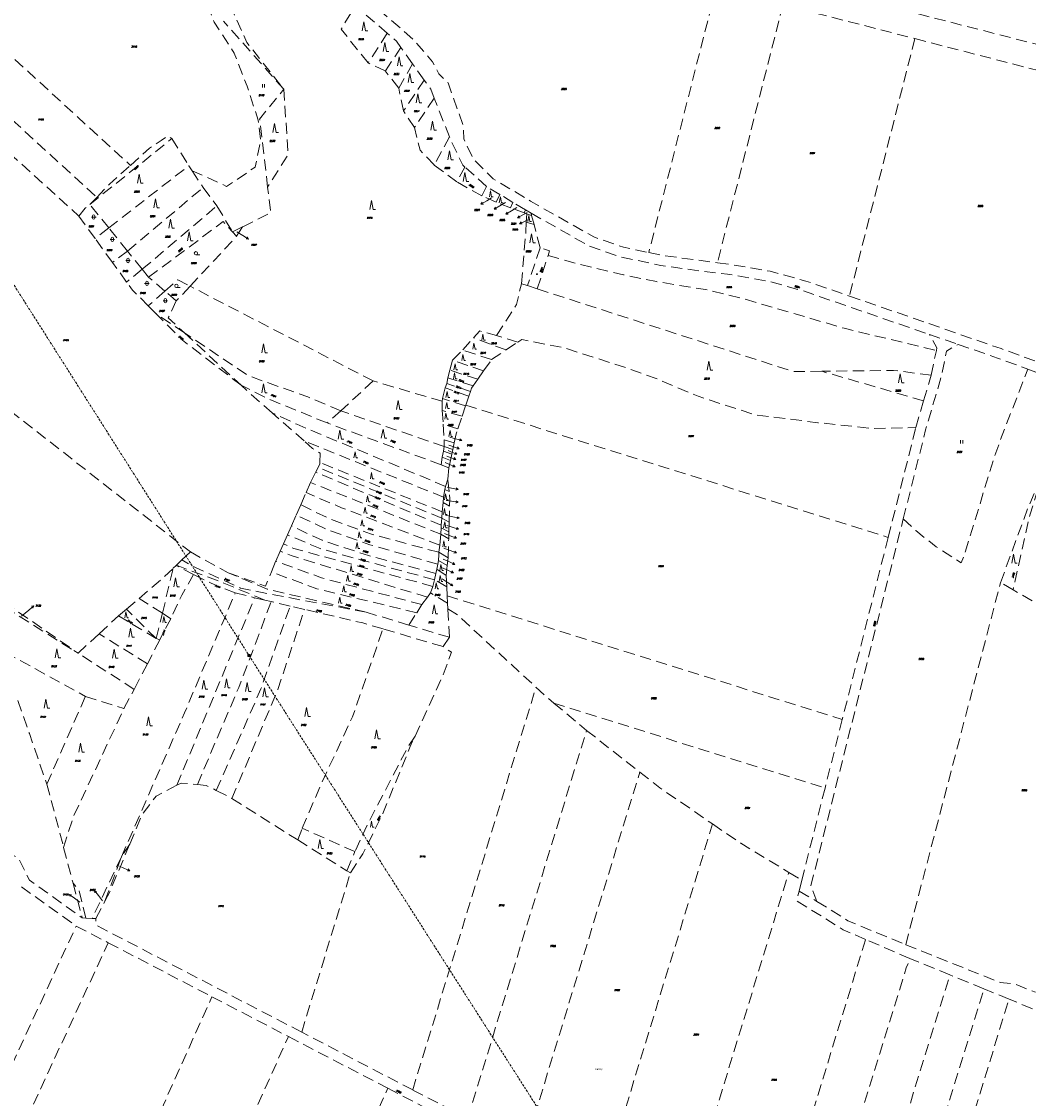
# Model space of a CAD drawing. Header units: metres. Extents: x -626722 to -621116, y -1178216 to -1174550.
# Tile 22 of 86: x -625271 to -624822, y -1176021 to -1175541. Entities that reach past the tile are written whole.
import ezdxf
from ezdxf.enums import TextEntityAlignment as Align

# ---------------------------------------------------------------- set-up
doc = ezdxf.new("R2010")
doc.units = ezdxf.units.M
doc.header["$MEASUREMENT"] = 0
doc.linetypes.add('DASHEDX2', pattern=[1.5, 1, -0.5])
doc.layers.add('8_kat_KN_Elektřina', color=172, linetype='DASHEDX2')
doc.layers.add('8_kat_KN_Pomístní_názvy', color=210, linetype='Continuous')
for name, color, linetype, lineweight in [('8_kat_KN_Hranice parcel', 200, 'DASHEDX2', 25), ('8_kat_KN_PČ popisy', 210, 'Continuous', 0), ('8_kat_KN_Značky budov', 7, 'Continuous', 0), ('8_kat_KN_Značky kultur', 7, 'Continuous', 0), ('8_kat_KN_Čísla parcel', 200, 'Continuous', 25)]:
    doc.layers.add(name, color=color, linetype=linetype, lineweight=lineweight)
doc.styles.add('Style-cs_Working', font='cs_Working.shx')
doc.styles.add('Style-ITALICS', font='ITALICS.shx')

# ---------------------------------------------------------------- blocks, each defined once
blk = doc.blocks.new('4.02')
at = {"layer": '8_kat_KN_Značky budov', "color": 7, "linetype": 'Continuous', "lineweight": 13}
blk.add_circle((-0.01, 0), 0.175, dxfattribs=at)
blk = doc.blocks.new('1029_106')
at = {"layer": '8_kat_KN_PČ popisy', "color": 6, "linetype": 'Continuous', "lineweight": 0}
for p, q in [((0, 0), (2.8, -1.07)), ((2.8, -1.07), (1.69, -1.18)), ((2.8, -1.07), (2.05, -0.25))]:
    blk.add_line(p, q, dxfattribs=at)
blk = doc.blocks.new('1029_18')
at = {"layer": '8_kat_KN_PČ popisy', "color": 6, "linetype": 'Continuous', "lineweight": 0}
for p, q in [((0, 0), (2.78, -1.12)), ((2.78, -1.12), (1.67, -1.21)), ((2.78, -1.12), (2.04, -0.29))]:
    blk.add_line(p, q, dxfattribs=at)
blk = doc.blocks.new('1029_19')
at = {"layer": '8_kat_KN_PČ popisy', "color": 6, "linetype": 'Continuous', "lineweight": 0}
for p, q in [((0, 0), (2.87, -0.88)), ((2.87, -0.88), (1.77, -1.06)), ((2.87, -0.88), (2.06, -0.11))]:
    blk.add_line(p, q, dxfattribs=at)
blk = doc.blocks.new('1029_123')
at = {"layer": '8_kat_KN_PČ popisy', "color": 6, "linetype": 'Continuous', "lineweight": 0}
for p, q in [((0, 0), (-2.7, -1.32)), ((-2.7, -1.32), (-2.02, -0.43)), ((-2.7, -1.32), (-1.58, -1.33))]:
    blk.add_line(p, q, dxfattribs=at)
blk = doc.blocks.new('1029_124')
at = {"layer": '8_kat_KN_PČ popisy', "color": 6, "linetype": 'Continuous', "lineweight": 0}
for p, q in [((0, 0), (-2.62, -1.46)), ((-2.62, -1.46), (-1.99, -0.53)), ((-2.62, -1.46), (-1.51, -1.41))]:
    blk.add_line(p, q, dxfattribs=at)
blk = doc.blocks.new('1029_125')
at = {"layer": '8_kat_KN_PČ popisy', "color": 6, "linetype": 'Continuous', "lineweight": 0}
for p, q in [((0, 0), (-2.57, -1.55)), ((-2.57, -1.55), (-1.97, -0.6)), ((-2.57, -1.55), (-1.46, -1.46))]:
    blk.add_line(p, q, dxfattribs=at)
blk = doc.blocks.new('1029_126')
at = {"layer": '8_kat_KN_PČ popisy', "color": 6, "linetype": 'Continuous', "lineweight": 0}
for p, q in [((0, 0), (-2.6, -1.5)), ((-2.6, -1.5), (-1.98, -0.57)), ((-2.6, -1.5), (-1.48, -1.43))]:
    blk.add_line(p, q, dxfattribs=at)
blk = doc.blocks.new('1029_131')
at = {"layer": '8_kat_KN_PČ popisy', "color": 6, "linetype": 'Continuous', "lineweight": 0}
for p, q in [((0, 0), (2.57, -1.55)), ((2.57, -1.55), (1.46, -1.46)), ((2.57, -1.55), (1.97, -0.6))]:
    blk.add_line(p, q, dxfattribs=at)
blk = doc.blocks.new('1029_32')
at = {"layer": '8_kat_KN_PČ popisy', "color": 6, "linetype": 'Continuous', "lineweight": 0}
for p, q in [((0, 0), (2.27, 1.97)), ((2.27, 1.97), (1.18, 1.69)), ((2.27, 1.97), (1.84, 0.93))]:
    blk.add_line(p, q, dxfattribs=at)
blk = doc.blocks.new('1029_120')
at = {"layer": '8_kat_KN_PČ popisy', "color": 6, "linetype": 'Continuous', "lineweight": 0}
for p, q in [((0, 0), (-2.43, 1.76)), ((-2.43, 1.76), (-1.32, 1.58)), ((-2.43, 1.76), (-1.91, 0.77))]:
    blk.add_line(p, q, dxfattribs=at)
blk = doc.blocks.new('1029_132')
at = {"layer": '8_kat_KN_PČ popisy', "color": 6, "linetype": 'Continuous', "lineweight": 0}
for p, q in [((0, 0), (-1.85, 2.36)), ((-1.85, 2.36), (-0.84, 1.88)), ((-1.85, 2.36), (-1.63, 1.27))]:
    blk.add_line(p, q, dxfattribs=at)
blk = doc.blocks.new('1029_133')
at = {"layer": '8_kat_KN_PČ popisy', "color": 6, "linetype": 'Continuous', "lineweight": 0}
for p, q in [((0, 0), (2.76, -1.17)), ((2.76, -1.17), (1.65, -1.24)), ((2.76, -1.17), (2.04, -0.32))]:
    blk.add_line(p, q, dxfattribs=at)
blk = doc.blocks.new('1029_121')
at = {"layer": '8_kat_KN_PČ popisy', "color": 6, "linetype": 'Continuous', "lineweight": 0}
for p, q in [((0, 0), (2.52, -1.63)), ((2.52, -1.63), (1.4, -1.51)), ((2.52, -1.63), (1.95, -0.67))]:
    blk.add_line(p, q, dxfattribs=at)
blk = doc.blocks.new('1029_60')
at = {"layer": '8_kat_KN_PČ popisy', "color": 6, "linetype": 'Continuous', "lineweight": 0}
for p, q in [((0, 0), (2.72, -1.27)), ((2.72, -1.27), (1.6, -1.3)), ((2.72, -1.27), (2.02, -0.39))]:
    blk.add_line(p, q, dxfattribs=at)
blk = doc.blocks.new('1029_160')
at = {"layer": '8_kat_KN_PČ popisy', "color": 6, "linetype": 'Continuous', "lineweight": 0}
for p, q in [((0, 0), (2.82, -1.03)), ((2.82, -1.03), (1.71, -1.15)), ((2.82, -1.03), (2.05, -0.21))]:
    blk.add_line(p, q, dxfattribs=at)
blk = doc.blocks.new('1029_161')
at = {"layer": '8_kat_KN_PČ popisy', "color": 6, "linetype": 'Continuous', "lineweight": 0}
for p, q in [((0, 0), (2.9, -0.78)), ((2.9, -0.78), (1.8, -1)), ((2.9, -0.78), (2.06, -0.03))]:
    blk.add_line(p, q, dxfattribs=at)
blk = doc.blocks.new('1029_181')
at = {"layer": '8_kat_KN_PČ popisy', "color": 6, "linetype": 'Continuous', "lineweight": 0}
for p, q in [((0, 0), (2.94, -0.62)), ((2.94, -0.62), (2.06, 0.07)), ((2.94, -0.62), (1.85, -0.91))]:
    blk.add_line(p, q, dxfattribs=at)
blk = doc.blocks.new('1029_182')
at = {"layer": '8_kat_KN_PČ popisy', "color": 6, "linetype": 'Continuous', "lineweight": 0}
for p, q in [((0, 0), (2.97, -0.42)), ((2.97, -0.42), (2.05, 0.22)), ((2.97, -0.42), (1.91, -0.77))]:
    blk.add_line(p, q, dxfattribs=at)
blk = doc.blocks.new('1029_183')
at = {"layer": '8_kat_KN_PČ popisy', "color": 6, "linetype": 'Continuous', "lineweight": 0}
for p, q in [((0, 0), (2.92, -0.68)), ((2.92, -0.68), (2.06, 0.04)), ((2.92, -0.68), (1.84, -0.94))]:
    blk.add_line(p, q, dxfattribs=at)
blk = doc.blocks.new('1029_59')
at = {"layer": '8_kat_KN_PČ popisy', "color": 6, "linetype": 'Continuous', "lineweight": 0}
for p, q in [((0, 0), (2.74, -1.22)), ((2.74, -1.22), (1.62, -1.27)), ((2.74, -1.22), (2.03, -0.36))]:
    blk.add_line(p, q, dxfattribs=at)
blk = doc.blocks.new('3.08_1')
at = {"layer": '8_kat_KN_Značky kultur', "color": 7, "linetype": 'Continuous', "lineweight": 13}
for p, q in [((0, 2.68), (-0.5, 0)), ((0.5, 0), (0, 2.68)), ((0.5, 0), (1.17, 0))]:
    blk.add_line(p, q, dxfattribs=at)
blk = doc.blocks.new('3.06')
at = {"layer": '8_kat_KN_Značky kultur', "color": 7, "linetype": 'Continuous', "lineweight": 13}
for p, q in [((-0.51, 0), (-0.51, 1.5)), ((0.49, 0), (0.49, 1.5))]:
    blk.add_line(p, q, dxfattribs=at)
blk = doc.blocks.new('3.08')
at = {"layer": '8_kat_KN_Značky kultur', "color": 7, "linetype": 'Continuous', "lineweight": 13}
for p, q in [((0, 4), (-0.75, 0)), ((0.75, 0), (0, 4)), ((0.75, 0), (1.75, 0))]:
    blk.add_line(p, q, dxfattribs=at)
blk = doc.blocks.new('3.04')
at = {"layer": '8_kat_KN_Značky kultur', "color": 7, "linetype": 'Continuous', "lineweight": 13}
blk.add_line((0.01, 0), (1.76, 0), dxfattribs=at)
blk.add_circle((0.01, 0.75), 0.75, dxfattribs=at)
blk = doc.blocks.new('3.16')
at = {"layer": '8_kat_KN_Značky kultur', "color": 7, "linetype": 'Continuous', "lineweight": 13}
for p, q in [((-1, 1), (1, 1)), ((-0.5, 1.5), (-0.5, 0.5)), ((0.5, 0.5), (0.5, 1.5))]:
    blk.add_line(p, q, dxfattribs=at)
for centre, start, end in [((0, 1.5), 0, 180), ((0, 0.5), 180, 359.9879)]:
    blk.add_arc(centre, 0.5, start, end, dxfattribs=at)
blk = doc.blocks.new('6.02')
at = {"layer": '8_kat_KN_Elektřina', "color": 7, "linetype": 'Continuous', "lineweight": 13}
for p, q in [((-0.5, 0.5), (0.5, 0.5)), ((-0.5, -0.5), (-0.5, 0.5)), ((-0.5, 0.3), (0.5, 0.3)), ((-0.5, 0.1), (0.5, 0.1)), ((-0.3, -0.5), (-0.3, 0.5)), ((-0.1, -0.5), (-0.1, 0.5)), ((0.1, -0.5), (0.1, 0.5)), ((0.3, -0.5), (0.3, 0.5)), ((0.5, -0.5), (0.5, 0.5)), ((-0.5, -0.1), (0.5, -0.1)), ((-0.5, -0.3), (0.5, -0.3)), ((-0.5, -0.5), (0.5, -0.5))]:
    blk.add_line(p, q, dxfattribs=at)

msp = doc.modelspace()

# ---------------------------------------------------------------- linework, layer by layer
at = {"layer": '8_kat_KN_Elektřina', "lineweight": 13}
for p, q in [((-625399.29, -1175460.84), (-625169.26, -1175823.32)), ((-625169.26, -1175823.32), (-624979.21, -1176121.11))]:
    msp.add_line(p, q, dxfattribs=at)
at = {"layer": '8_kat_KN_Hranice parcel', "lineweight": 13, "ltscale": 5}
for p, q in [((-624961.26, -1175526.1), (-624991.19, -1175643.85)), ((-624931.42, -1175533.41), (-624960.64, -1175648.38)), ((-624931.42, -1175533.41), (-624872.67, -1175548.59)), ((-625153.84, -1175571.08), (-625180.6, -1175540.84)), ((-625284.62, -1175547.78), (-625222.1, -1175605.02)), ((-625107.67, -1175546.19), (-625116.26, -1175559.43)), ((-624872.67, -1175548.59), (-624901.82, -1175663.25)), ((-624872.67, -1175548.59), (-624785.35, -1175571.16)), ((-625101.61, -1175552.51), (-625108.59, -1175562.98)), ((-625096.41, -1175559.8), (-625101.61, -1175552.51)), ((-625108.59, -1175562.98), (-625116.26, -1175559.43)), ((-625102.61, -1175570.64), (-625108.59, -1175562.98)), ((-625096.41, -1175559.8), (-625102.61, -1175570.64)), ((-625091.26, -1175567.04), (-625096.41, -1175559.8)), ((-625296.79, -1175564.59), (-625237.09, -1175619.26)), ((-625091.26, -1175567.04), (-625100.47, -1175580.72)), ((-625100.47, -1175580.72), (-625102.61, -1175570.64)), ((-625303.82, -1175574.31), (-625245.04, -1175627.66)), ((-625086.79, -1175575.07), (-625095.56, -1175588.1)), ((-625079.99, -1175592.31), (-625086.79, -1175575.07)), ((-625095.56, -1175588.1), (-625100.47, -1175580.72)), ((-625079.99, -1175592.31), (-625086.82, -1175604.84)), ((-625240.18, -1175622.47), (-625203.62, -1175593.07)), ((-625231.77, -1175632.87), (-625196.12, -1175605.2)), ((-625196.12, -1175605.2), (-625194.66, -1175607.38)), ((-625076.7, -1175612.36), (-625086.82, -1175604.84)), ((-625073.09, -1175605.8), (-625076.7, -1175612.36)), ((-625063.43, -1175614.4), (-625073.09, -1175605.8)), ((-625194.66, -1175607.38), (-625189.68, -1175614.85)), ((-625223.43, -1175643.19), (-625189.68, -1175614.85)), ((-625189.68, -1175614.85), (-625183.55, -1175623.08)), ((-625065.51, -1175618.61), (-625076.7, -1175612.36)), ((-625063.43, -1175614.4), (-625065.51, -1175618.61)), ((-625240.18, -1175622.47), (-625237.09, -1175619.26)), ((-625059.23, -1175621.44), (-625065.51, -1175618.61)), ((-625057.56, -1175617.98), (-625059.23, -1175621.44)), ((-625052.79, -1175623.86), (-625059.23, -1175621.44)), ((-625051.7, -1175621.49), (-625057.56, -1175617.98)), ((-625231.77, -1175632.87), (-625240.18, -1175622.47)), ((-625216.87, -1175651.3), (-625183.55, -1175623.08)), ((-625183.55, -1175623.08), (-625176.66, -1175634.59)), ((-625051.7, -1175621.49), (-625052.79, -1175623.86)), ((-625046.76, -1175626.2), (-625052.79, -1175623.86)), ((-625046.14, -1175624.82), (-625051.7, -1175621.49)), ((-625046.14, -1175624.82), (-625046.76, -1175626.2)), ((-625045.58, -1175626.64), (-625046.76, -1175626.2)), ((-625043.66, -1175626.31), (-625046.14, -1175624.82)), ((-625045.89, -1175630.33), (-625045.58, -1175626.64)), ((-625042.32, -1175631.41), (-625045.89, -1175630.33)), ((-625043.41, -1175627.28), (-625045.58, -1175626.64)), ((-625043.41, -1175627.28), (-625043.66, -1175626.31)), ((-625042.32, -1175631.41), (-625043.41, -1175627.28)), ((-625231.77, -1175632.87), (-625237.85, -1175637.58)), ((-625223.43, -1175643.19), (-625231.77, -1175632.87)), ((-625176.66, -1175634.59), (-625172.11, -1175632.35)), ((-625176.66, -1175634.59), (-625174.81, -1175636.62)), ((-625174.81, -1175636.62), (-625172.11, -1175632.35)), ((-625230.09, -1175648.27), (-625237.85, -1175637.58)), ((-625195.57, -1175658.82), (-625174.81, -1175636.62)), ((-625223.43, -1175643.19), (-625230.09, -1175648.27)), ((-625216.87, -1175651.3), (-625223.43, -1175643.19)), ((-625039.62, -1175641.69), (-625045.23, -1175658.59)), ((-625040.92, -1175660.01), (-625036.03, -1175645.19)), ((-625216.87, -1175651.3), (-625223.79, -1175656.97)), ((-625213.99, -1175654.87), (-625216.87, -1175651.3)), ((-625206.76, -1175661.07), (-625213.99, -1175654.87)), ((-625195.57, -1175658.82), (-625201.71, -1175665.39)), ((-625113.99, -1175701.02), (-625195.57, -1175658.82)), ((-625045.23, -1175658.59), (-625047.96, -1175657.73)), ((-625040.92, -1175660.01), (-625045.23, -1175658.59)), ((-625206.76, -1175661.07), (-625214.16, -1175667.62)), ((-625201.71, -1175665.39), (-625206.76, -1175661.07)), ((-625210.9, -1175670.88), (-625214.16, -1175667.62)), ((-625198.05, -1175679.61), (-625210.9, -1175670.88)), ((-625198.05, -1175679.61), (-625172.82, -1175702.94)), ((-625074.02, -1175687.24), (-625069.27, -1175681.85)), ((-625054.73, -1175687.19), (-625069.27, -1175681.85)), ((-625049.54, -1175683.74), (-625058.99, -1175680.72)), ((-625054.73, -1175687.19), (-625049.54, -1175683.74)), ((-624866.2, -1175680.34), (-624853.37, -1175684.77)), ((-625078.62, -1175691.78), (-625074.02, -1175687.24)), ((-625061.22, -1175691.5), (-625074.02, -1175687.24)), ((-625061.22, -1175691.5), (-625054.73, -1175687.19)), ((-624865.4, -1175698.43), (-624863.1, -1175687.48)), ((-625079.84, -1175696.18), (-625078.62, -1175691.78)), ((-625064.78, -1175696.57), (-625078.62, -1175691.78)), ((-625064.78, -1175696.57), (-625061.22, -1175691.5)), ((-625080.77, -1175699.59), (-625079.84, -1175696.18)), ((-625067.4, -1175700.3), (-625079.84, -1175696.18)), ((-625067.4, -1175700.3), (-625064.78, -1175696.57)), ((-624868.76, -1175709.88), (-624914.15, -1175696.72)), ((-625113.99, -1175701.02), (-625128.4, -1175714.36)), ((-625083.22, -1175710.09), (-625113.99, -1175701.02)), ((-625081.84, -1175704.13), (-625081.23, -1175702.14)), ((-625081.23, -1175702.14), (-625080.77, -1175699.59)), ((-625070.69, -1175705.76), (-625081.23, -1175702.14)), ((-625069.43, -1175703.19), (-625080.77, -1175699.59)), ((-625069.43, -1175703.19), (-625067.4, -1175700.3)), ((-624868.76, -1175709.88), (-624865.4, -1175698.43)), ((-625083.06, -1175708.81), (-625081.84, -1175704.13)), ((-625071.38, -1175707.83), (-625081.84, -1175704.13)), ((-625071.38, -1175707.83), (-625070.69, -1175705.76)), ((-625083.06, -1175708.81), (-625083.22, -1175710.09)), ((-625083.22, -1175710.09), (-625083.22, -1175714.21)), ((-625072.83, -1175712.17), (-625083.06, -1175708.81)), ((-625074.37, -1175716.78), (-625072.83, -1175712.17)), ((-625072.83, -1175712.17), (-625072.72, -1175711.83)), ((-625072.72, -1175711.83), (-625071.38, -1175707.83)), ((-625072.72, -1175711.83), (-624884.56, -1175770.7)), ((-624872.24, -1175721.77), (-624868.76, -1175709.88)), ((-625144.73, -1175727.77), (-625158.97, -1175715.26)), ((-625128.4, -1175714.36), (-625134.53, -1175719.75)), ((-625082.3, -1175730.24), (-625128.4, -1175714.36)), ((-625074.37, -1175716.78), (-625083.22, -1175714.21)), ((-625083.22, -1175714.21), (-625082.76, -1175720.31)), ((-625076.24, -1175722.36), (-625074.37, -1175716.78)), ((-625083.68, -1175738.33), (-625134.53, -1175719.75)), ((-625076.24, -1175722.36), (-625082.76, -1175720.31)), ((-625082.76, -1175720.31), (-625082.3, -1175727.26)), ((-624884.56, -1175770.7), (-624872.24, -1175721.77)), ((-625082.6, -1175752.8), (-625144.73, -1175727.77)), ((-625082.3, -1175730.24), (-625082.6, -1175732.37)), ((-625082.3, -1175727.26), (-625082.3, -1175730.24)), ((-625077.87, -1175728.6), (-625082.3, -1175727.26)), ((-625078.51, -1175731.52), (-625082.3, -1175730.24)), ((-625078.98, -1175733.7), (-625078.51, -1175731.52)), ((-625078.51, -1175731.52), (-625077.87, -1175728.6)), ((-625083.22, -1175734.92), (-625083.68, -1175738.33)), ((-625082.6, -1175732.37), (-625083.22, -1175734.92)), ((-625079.57, -1175736.4), (-625083.22, -1175734.92)), ((-625078.98, -1175733.7), (-625082.6, -1175732.37)), ((-625080.31, -1175739.75), (-625079.57, -1175736.4)), ((-625079.57, -1175736.4), (-625078.98, -1175733.7)), ((-625139.58, -1175741.61), (-625138.5, -1175739.5)), ((-625083.37, -1175762.17), (-625138.5, -1175739.5)), ((-625083.22, -1175759.33), (-625137.76, -1175737.36)), ((-625080.31, -1175739.75), (-625083.68, -1175738.33)), ((-625080.77, -1175744.71), (-625080.31, -1175739.75)), ((-625083.69, -1175765.28), (-625139.58, -1175741.61)), ((-625080.77, -1175744.71), (-625081.69, -1175747.98)), ((-625080.17, -1175750.23), (-625080.77, -1175744.71)), ((-625146.24, -1175756.15), (-625143.86, -1175750.75)), ((-625143.86, -1175750.75), (-625141.87, -1175746.26)), ((-625081.99, -1175749.4), (-625082.6, -1175752.8)), ((-625081.69, -1175747.98), (-625081.99, -1175749.4)), ((-625080.17, -1175750.23), (-625081.99, -1175749.4)), ((-625083.22, -1175759.33), (-625082.76, -1175755.22)), ((-625082.76, -1175755.22), (-625082.6, -1175752.8)), ((-625079.91, -1175756.73), (-625082.76, -1175755.22)), ((-625148.28, -1175760.78), (-625146.24, -1175756.15)), ((-625083.37, -1175762.17), (-625083.22, -1175759.33)), ((-625080.12, -1175763.91), (-625079.91, -1175756.73)), ((-625150.42, -1175765.62), (-625148.28, -1175760.78)), ((-625083.37, -1175762.17), (-625083.69, -1175765.28)), ((-625083.69, -1175765.28), (-625083.68, -1175766.43)), ((-625080.12, -1175763.91), (-625083.37, -1175762.17)), ((-625080.25, -1175768.28), (-625080.12, -1175763.91)), ((-625153.92, -1175773.55), (-625152.18, -1175769.61)), ((-625152.18, -1175769.61), (-625150.42, -1175765.62)), ((-625084.29, -1175774.23), (-625083.83, -1175769.26)), ((-625083.68, -1175766.43), (-625083.83, -1175769.26)), ((-625080.34, -1175771.35), (-625083.83, -1175769.26)), ((-625080.25, -1175768.28), (-625083.68, -1175766.43)), ((-625080.34, -1175771.35), (-625080.25, -1175768.28)), ((-625155.4, -1175776.91), (-625153.92, -1175773.55)), ((-625084.75, -1175777.35), (-625084.29, -1175774.23)), ((-625080.58, -1175779.77), (-625080.34, -1175771.35)), ((-624884.56, -1175770.7), (-624904.98, -1175851.78)), ((-625199.17, -1175780.75), (-625195.39, -1175777.17)), ((-625195.39, -1175777.17), (-625178.55, -1175786.45)), ((-625157.35, -1175781.32), (-625155.4, -1175776.91)), ((-625080.58, -1175779.77), (-625084.75, -1175777.35)), ((-625207.88, -1175804.52), (-625203.03, -1175784.42)), ((-625203.03, -1175784.42), (-625201.72, -1175783.18)), ((-625201.72, -1175783.18), (-625201.62, -1175783.09)), ((-625193.95, -1175787.25), (-625201.72, -1175783.18)), ((-625201.62, -1175783.09), (-625199.17, -1175780.75)), ((-625159.33, -1175786.11), (-625157.35, -1175781.32)), ((-625085.21, -1175782.6), (-625085.67, -1175784.87)), ((-625084.9, -1175781.04), (-625085.21, -1175782.6)), ((-625080.96, -1175783.29), (-625084.9, -1175781.04)), ((-625081.44, -1175787.64), (-625080.96, -1175783.29)), ((-625080.96, -1175783.29), (-625080.58, -1175779.77)), ((-625086.72, -1175789.54), (-625086.13, -1175786.72)), ((-625085.67, -1175784.87), (-625086.13, -1175786.72)), ((-625081.44, -1175787.64), (-625085.67, -1175784.87)), ((-625081.18, -1175792.66), (-625081.44, -1175787.64)), ((-625088.43, -1175795.37), (-625087.36, -1175792.54)), ((-625086.72, -1175789.54), (-625087.36, -1175792.54)), ((-625081.18, -1175792.66), (-625086.72, -1175789.54)), ((-625080.98, -1175796.72), (-625081.18, -1175792.66)), ((-624876.76, -1175952.11), (-624834.51, -1175790.87)), ((-624828.91, -1175794.08), (-624834.51, -1175790.87)), ((-624820.44, -1175798.93), (-624828.91, -1175794.08)), ((-625223.87, -1175802.69), (-625218.24, -1175797.89)), ((-625207.88, -1175804.52), (-625218.24, -1175797.89)), ((-625201.43, -1175881.1), (-625166.78, -1175797.58)), ((-625175.4, -1175795.34), (-625166.78, -1175797.58)), ((-625166.78, -1175797.58), (-625162.27, -1175798.64)), ((-625159.36, -1175799.32), (-625162.27, -1175798.64)), ((-625089.81, -1175797.36), (-625092.26, -1175800.62)), ((-625088.43, -1175795.37), (-625089.81, -1175797.36)), ((-625080.81, -1175800), (-625088.43, -1175795.37)), ((-625080.81, -1175800), (-625080.98, -1175796.72)), ((-625080.98, -1175796.72), (-624904.98, -1175851.78)), ((-625278.09, -1175799.69), (-625245.46, -1175822.27)), ((-625278, -1175801.77), (-625245.46, -1175822.27)), ((-625227.35, -1175805.65), (-625223.87, -1175802.69)), ((-625210.59, -1175815.78), (-625223.87, -1175802.69)), ((-625150.96, -1175801.27), (-625159.36, -1175799.32)), ((-625144.56, -1175802.76), (-625150.96, -1175801.27)), ((-625094.56, -1175804.31), (-625092.26, -1175800.62)), ((-625080.68, -1175802.52), (-625080.81, -1175800)), ((-625080.03, -1175815.19), (-625080.68, -1175802.52)), ((-625236, -1175813.59), (-625227.35, -1175805.65)), ((-625210.59, -1175815.78), (-625227.35, -1175805.65)), ((-625210.59, -1175815.78), (-625207.88, -1175804.52)), ((-625204.15, -1175806.9), (-625209.05, -1175816.27)), ((-625204.15, -1175806.9), (-625207.88, -1175804.52)), ((-625098.06, -1175809.76), (-625117.13, -1175804.01)), ((-625098.06, -1175809.76), (-625094.56, -1175804.31)), ((-625082.83, -1175819.34), (-625109.59, -1175811.45)), ((-625080.03, -1175815.19), (-625098.06, -1175809.76)), ((-625245.46, -1175822.27), (-625236, -1175813.59)), ((-625214.57, -1175827.05), (-625236, -1175813.59)), ((-625209.05, -1175816.27), (-625214.57, -1175827.05)), ((-625209.05, -1175816.27), (-625210.59, -1175815.78)), ((-625082.83, -1175819.34), (-625080.03, -1175815.19)), ((-625277.8, -1175821.92), (-625242.17, -1175841.52)), ((-625220.4, -1175838.4), (-625245.46, -1175822.27)), ((-625214.57, -1175827.05), (-625220.4, -1175838.4)), ((-625259.32, -1175880.6), (-625242.17, -1175841.52)), ((-625242.17, -1175841.52), (-625225, -1175846.92)), ((-625225, -1175846.92), (-625220.4, -1175838.4)), ((-625096.37, -1176016.76), (-625041.45, -1175837.46)), ((-625033.52, -1175844.51), (-624912.67, -1175882.32)), ((-625033.52, -1175844.51), (-625018.92, -1175856.66)), ((-624904.98, -1175851.78), (-624912.67, -1175882.32)), ((-625071.86, -1176029.51), (-625018.92, -1175856.66)), ((-625018.92, -1175856.66), (-624995.22, -1175875.22)), ((-625046.51, -1176042.7), (-624995.22, -1175875.22)), ((-625259.32, -1175880.6), (-625251.86, -1175908.82)), ((-624912.67, -1175882.32), (-624923.01, -1175923.4)), ((-625176.89, -1175886.98), (-625147.61, -1175905.4)), ((-625012.43, -1176060.43), (-624962.79, -1175898.34)), ((-625147.61, -1175905.4), (-625145.58, -1175900.27)), ((-625122.12, -1175910.63), (-625145.58, -1175900.27)), ((-625251.86, -1175908.82), (-625247.65, -1175924.76)), ((-625222.4, -1175907.35), (-625226.11, -1175913)), ((-625147.61, -1175905.4), (-625125.76, -1175919.14)), ((-625226.11, -1175913), (-625239.16, -1175940.4)), ((-625233.45, -1175932.7), (-625226.11, -1175913)), ((-625125.76, -1175919.14), (-625122.12, -1175910.63)), ((-625145.82, -1175991.03), (-625124.12, -1175920.11)), ((-625125.76, -1175919.14), (-625124.12, -1175920.11)), ((-624977.43, -1176078.64), (-624928.81, -1175919.9)), ((-624928.81, -1175919.9), (-624923.01, -1175923.4)), ((-624923.01, -1175923.4), (-624924.23, -1175928.23)), ((-625270.65, -1175926.34), (-625246.27, -1175943.78)), ((-625247.65, -1175924.76), (-625243.57, -1175940.18)), ((-624924.23, -1175928.23), (-624916.33, -1175932.81)), ((-625237.45, -1175940.48), (-625233.45, -1175932.7)), ((-625243.57, -1175940.18), (-625241.98, -1175940.26)), ((-625241.98, -1175940.26), (-625239.16, -1175940.4)), ((-625239.16, -1175940.4), (-625237.45, -1175940.48)), ((-625246.27, -1175943.78), (-625231.99, -1175951.24)), ((-625231.99, -1175951.24), (-625185.8, -1175975.27)), ((-624940.05, -1176098.08), (-624894.61, -1175949.74)), ((-624874.86, -1175958.24), (-624894.61, -1175949.74)), ((-624857.03, -1175965.54), (-624874.86, -1175958.24)), ((-624841.9, -1175971.73), (-624857.03, -1175965.54)), ((-625245.35, -1176107.78), (-625185.8, -1175975.27)), ((-625185.8, -1175975.27), (-625151.74, -1175993)), ((-624830.69, -1175976.32), (-624841.9, -1175971.73)), ((-624806.47, -1175986.31), (-624830.69, -1175976.32)), ((-625220.66, -1176146.33), (-625151.74, -1175993)), ((-625151.74, -1175993), (-625107.42, -1176016.06)), ((-625096.37, -1176016.76), (-625145.82, -1175991.03)), ((-625179.05, -1176175.42), (-625107.42, -1176016.06)), ((-625107.42, -1176016.06), (-625082.02, -1176029.28)), ((-625071.86, -1176029.51), (-625096.37, -1176016.76))]:
    msp.add_line(p, q, dxfattribs=at)
at = {"layer": '8_kat_KN_Hranice parcel', "lineweight": 13, "ltscale": 5, "flags": 128}
for points in [[(-625194.66, -1175607.38), (-625179.27, -1175614.37), (-625166.55, -1175605.82), (-625164.02, -1175594.04), (-625165.21, -1175584.92), (-625170.14, -1175569.72), (-625175.84, -1175555.07), (-625184.8, -1175541.19), (-625193.25, -1175519.59), (-625231.02, -1175473.7)], [(-625188.75, -1175514.28), (-625184.96, -1175517.79), (-625170.23, -1175550.26), (-625153.84, -1175571.08)], [(-624900.26, -1175530.15), (-624756.19, -1175567.03), (-624612.12, -1175603.92)], [(-625107.67, -1175546.19), (-625120.78, -1175534.97), (-625121.72, -1175533.97)], [(-625117.09, -1175530.67), (-625096.05, -1175549.02), (-625087.48, -1175558.9), (-625084.79, -1175564.24), (-625080.53, -1175568.33), (-625073.94, -1175587.21), (-625073.57, -1175593.2), (-625069.37, -1175602.22), (-625060.51, -1175610.96), (-625043.83, -1175620.96), (-625015.7, -1175636.92), (-625002.39, -1175641.48), (-624991.19, -1175643.85)], [(-625116.26, -1175559.43), (-625128.22, -1175544.39), (-625123.62, -1175536.73)], [(-625101.61, -1175552.51), (-625103.65, -1175549.64), (-625107.67, -1175546.19)], [(-625086.79, -1175575.07), (-625088.35, -1175571.12), (-625091.26, -1175567.04)], [(-625160.98, -1175614.75), (-625162.49, -1175601.92), (-625164.54, -1175584.48), (-625160.43, -1175579.33), (-625153.84, -1175571.08)], [(-625153.84, -1175571.08), (-625151.82, -1175600.27), (-625160.98, -1175614.75)], [(-625222.1, -1175605.02), (-625213.61, -1175597.39), (-625208.45, -1175593.97), (-625205.35, -1175591.91), (-625203.62, -1175593.07)], [(-625086.82, -1175604.84), (-625093.11, -1175598.31), (-625095.56, -1175588.1)], [(-625073.09, -1175605.8), (-625074.04, -1175604.95), (-625079.35, -1175593.94), (-625079.99, -1175592.31)], [(-625203.62, -1175593.07), (-625199.4, -1175599.9), (-625196.12, -1175605.2)], [(-625237.09, -1175619.26), (-625231.48, -1175613.44), (-625222.1, -1175605.02)], [(-625172.11, -1175632.35), (-625159.63, -1175626.2), (-625160.98, -1175614.75)], [(-625057.56, -1175617.98), (-625063.2, -1175614.6), (-625063.43, -1175614.4)], [(-625245.04, -1175627.66), (-625242.2, -1175624.09), (-625240.18, -1175622.47)], [(-625237.85, -1175637.58), (-625241.43, -1175632.64), (-625245.04, -1175627.66)], [(-625213.99, -1175654.87), (-625180.79, -1175630.08), (-625176.66, -1175634.59)], [(-625047.96, -1175657.73), (-625045.96, -1175634.74), (-625045.89, -1175630.33)], [(-625043.66, -1175626.31), (-625017.56, -1175641.05), (-625003.59, -1175645.82), (-624985.78, -1175649.59), (-624972.8, -1175651.44), (-624956.06, -1175653.47), (-624938.05, -1175656.61), (-624922.61, -1175660.82), (-624866.2, -1175680.34)], [(-625039.62, -1175641.69), (-625041.06, -1175636.21), (-625042.32, -1175631.41)], [(-625036.03, -1175645.19), (-625035.36, -1175643.14), (-625039.62, -1175641.69)], [(-625036.03, -1175645.19), (-625021.89, -1175649.13), (-625002.46, -1175653.76), (-624987.72, -1175656.81), (-624965.91, -1175660.34), (-624950.09, -1175664.12), (-624904.1, -1175677.59), (-624863.1, -1175687.48)], [(-624991.19, -1175643.85), (-624984.99, -1175645.16), (-624960.64, -1175648.38)], [(-625358.26, -1175649.55), (-625276.83, -1175713.36), (-625195.39, -1175777.17)], [(-625223.79, -1175656.97), (-625227.01, -1175652.52), (-625230.09, -1175648.27)], [(-624960.64, -1175648.38), (-624955.34, -1175649.03), (-624937.07, -1175652.21), (-624921.28, -1175656.52), (-624901.82, -1175663.25)], [(-625214.16, -1175667.62), (-625221.14, -1175660.62), (-625223.79, -1175656.97)], [(-625206.76, -1175661.07), (-625201.03, -1175656), (-625195.57, -1175658.82)], [(-625058.99, -1175680.72), (-625050.1, -1175666.95), (-625047.96, -1175657.73)], [(-624914.15, -1175696.72), (-624926.75, -1175696.87), (-625040.92, -1175660.01)], [(-624901.82, -1175663.25), (-624834.29, -1175686.62), (-624816.38, -1175693.19)], [(-625201.71, -1175665.39), (-625205.23, -1175672.97), (-625198.05, -1175679.61)], [(-625172.82, -1175702.94), (-625198.86, -1175682.94), (-625210.9, -1175670.88)], [(-625069.27, -1175681.85), (-625066.51, -1175678.73), (-625058.99, -1175680.72)], [(-625128.4, -1175714.36), (-625143.12, -1175708.12), (-625169.49, -1175698.75), (-625198.05, -1175679.61)], [(-625049.54, -1175683.74), (-625047.8, -1175682.59), (-625028.97, -1175686.25), (-624999.52, -1175695.76), (-624987.86, -1175699.98), (-624969.27, -1175707.88), (-624943.91, -1175716.08), (-624915.84, -1175719.61), (-624891.64, -1175722.15), (-624872.24, -1175721.77)], [(-624863.1, -1175687.48), (-624862.85, -1175686.29), (-624866.2, -1175680.34)], [(-624877.85, -1175762.47), (-624867.88, -1175722.87), (-624860.98, -1175699.25), (-624858.55, -1175687.71), (-624853.37, -1175684.77)], [(-624853.37, -1175684.77), (-624835.84, -1175690.84), (-624822.31, -1175695.81)], [(-624865.4, -1175698.43), (-624882.12, -1175696.34), (-624914.15, -1175696.72)], [(-624877.85, -1175762.47), (-624872.3, -1175767.66), (-624863.13, -1175774.88), (-624852.11, -1175781.97), (-624850.64, -1175778.56), (-624837.18, -1175734.58), (-624832.31, -1175721.34), (-624822.31, -1175695.81)], [(-624822.31, -1175695.81), (-624812.58, -1175699.38), (-624798.65, -1175705.57)], [(-625158.97, -1175715.26), (-625169.67, -1175705.85), (-625172.82, -1175702.94)], [(-625134.53, -1175719.75), (-625161.92, -1175708.46), (-625172.82, -1175702.94)], [(-625070.69, -1175705.76), (-625070.19, -1175704.27), (-625069.43, -1175703.19)], [(-625081.69, -1175747.98), (-625148.02, -1175720.32), (-625158.97, -1175715.26)], [(-625077.87, -1175728.6), (-625076.99, -1175724.6), (-625076.24, -1175722.36)], [(-625137.76, -1175737.36), (-625137.57, -1175733.24), (-625140.99, -1175731.06), (-625144.73, -1175727.77)], [(-625138.5, -1175739.5), (-625137.8, -1175738.13), (-625137.76, -1175737.36)], [(-625141.87, -1175746.26), (-625141.35, -1175745.07), (-625139.58, -1175741.61)], [(-624834.51, -1175790.87), (-624822.42, -1175757.84), (-624815.73, -1175742.25)], [(-624815.73, -1175742.25), (-624821.35, -1175760.36), (-624828.91, -1175794.08)], [(-625084.29, -1175774.23), (-625128.09, -1175757.5), (-625143.86, -1175750.75)], [(-625083.83, -1175769.26), (-625121.96, -1175754.09), (-625141.87, -1175746.26)], [(-625079.91, -1175756.73), (-625079.82, -1175753.44), (-625080.17, -1175750.23)], [(-625084.75, -1175777.35), (-625115.21, -1175769.14), (-625133.61, -1175762.33), (-625146.24, -1175756.15)], [(-625085.21, -1175782.6), (-625115.52, -1175773.96), (-625133.92, -1175767.43), (-625148.28, -1175760.78)], [(-624916.33, -1175932.81), (-624919.01, -1175925.94), (-624877.85, -1175762.47)], [(-625086.72, -1175789.54), (-625116.13, -1175781.62), (-625137.6, -1175775.66), (-625152.18, -1175769.61)], [(-625086.13, -1175786.72), (-625116.13, -1175778.79), (-625136.68, -1175771.97), (-625150.42, -1175765.62)], [(-625087.36, -1175792.54), (-625149.25, -1175775.66), (-625153.92, -1175773.55)], [(-625089.81, -1175797.36), (-625150.48, -1175778.79), (-625155.4, -1175776.91)], [(-625084.75, -1175777.35), (-625084.75, -1175778.49), (-625084.9, -1175781.04)], [(-625218.24, -1175797.89), (-625208.38, -1175789.5), (-625203.03, -1175784.42)], [(-625162.27, -1175798.64), (-625180.47, -1175791.07), (-625201.62, -1175783.09)], [(-625117.13, -1175804.01), (-625157.39, -1175796.43), (-625173.06, -1175793.25), (-625192.81, -1175784.31), (-625199.17, -1175780.75)], [(-625092.26, -1175800.62), (-625136.98, -1175788.72), (-625157.35, -1175781.32)], [(-625193.95, -1175787.25), (-625199.24, -1175796.4), (-625204.15, -1175806.9)], [(-625175.4, -1175795.34), (-625184.17, -1175792.02), (-625193.95, -1175787.25)], [(-625178.55, -1175786.45), (-625161.91, -1175792.35), (-625159.33, -1175786.11)], [(-625117.13, -1175804.01), (-625161.14, -1175793.77), (-625178.55, -1175786.45)], [(-625094.56, -1175804.31), (-625139.13, -1175793.54), (-625158.86, -1175786.3), (-625159.33, -1175786.11)], [(-625226.11, -1175913), (-625198.02, -1175848.9), (-625175.4, -1175795.34)], [(-625192.3, -1175880.8), (-625173.89, -1175837.58), (-625159.36, -1175799.32)], [(-625183.85, -1175883.38), (-625163.98, -1175838.12), (-625150.96, -1175801.27)], [(-625176.89, -1175886.98), (-625156.41, -1175838.43), (-625144.56, -1175802.76)], [(-625109.59, -1175811.45), (-625118.54, -1175808.81), (-625144.56, -1175802.76)], [(-625080.68, -1175802.52), (-625076.48, -1175805.14), (-625041.45, -1175837.46)], [(-625145.58, -1175900.27), (-625137.3, -1175880.97), (-625123.2, -1175850.61), (-625109.59, -1175811.45)], [(-625095.34, -1175859.18), (-625083.14, -1175832.75), (-625079.08, -1175821.86), (-625082.83, -1175819.34)], [(-625041.45, -1175837.46), (-625036.63, -1175841.91), (-625033.52, -1175844.51)], [(-625272.23, -1175843.37), (-625267.14, -1175858.07), (-625259.32, -1175880.6)], [(-625251.86, -1175908.82), (-625247.69, -1175895.45), (-625225, -1175846.92)], [(-625124.12, -1175920.11), (-625118.58, -1175911.6), (-625109.68, -1175893.74), (-625104.95, -1175882.14), (-625097.46, -1175863.77), (-625095.34, -1175859.18)], [(-625095.34, -1175859.18), (-625098.82, -1175864.65), (-625116.6, -1175898.71), (-625122.12, -1175910.63)], [(-625339.69, -1175871.35), (-625337.9, -1175877.44), (-625272.01, -1175913.59), (-625267.13, -1175923.33), (-625243.57, -1175940.18)], [(-624995.22, -1175875.22), (-624986.24, -1175882.25), (-624962.79, -1175898.34)], [(-625201.43, -1175881.1), (-625199.52, -1175880.09), (-625192.3, -1175880.8)], [(-625222.4, -1175907.35), (-625216.84, -1175894.04), (-625210.66, -1175885.99), (-625207.22, -1175884.17), (-625201.43, -1175881.1)], [(-625192.3, -1175880.8), (-625188.3, -1175881.2), (-625183.85, -1175883.38)], [(-625183.85, -1175883.38), (-625178.21, -1175886.15), (-625176.89, -1175886.98)], [(-624962.79, -1175898.34), (-624950.26, -1175906.93), (-624928.81, -1175919.9)], [(-625233.45, -1175932.7), (-625231.06, -1175928.04), (-625222.4, -1175907.35)], [(-625241.98, -1175940.26), (-625245.08, -1175927.52), (-625247.65, -1175924.76)], [(-624894.61, -1175949.74), (-624904.59, -1175945.42), (-624925.32, -1175932.58), (-624924.23, -1175928.23)], [(-624916.33, -1175932.81), (-624902.52, -1175941.41), (-624876.76, -1175952.11)], [(-625145.82, -1175991.03), (-625237.45, -1175943.37), (-625237.45, -1175940.48)], [(-625334.95, -1176135.02), (-625290.61, -1176039.4), (-625246.27, -1175943.78)], [(-625322.14, -1176145.65), (-625277.07, -1176048.44), (-625231.99, -1175951.24)], [(-624876.76, -1175952.11), (-624834.6, -1175968.93), (-624828.57, -1175969.49), (-624818.88, -1175973.27)], [(-624966, -1176251.72), (-624921.26, -1176107.1), (-624876.52, -1175962.47), (-624874.86, -1175958.24)], [(-624947.82, -1176259.05), (-624902.43, -1176112.3), (-624857.03, -1175965.54)], [(-624932.59, -1176264.91), (-624887.24, -1176118.32), (-624841.9, -1175971.73)], [(-624921.35, -1176269.37), (-624876.02, -1176122.85), (-624830.69, -1175976.32)]]:
    msp.add_lwpolyline(points, dxfattribs=at)
at = {"layer": '8_kat_KN_PČ popisy', "lineweight": 0}
for p, q in [((-625061.32, -1175619.53), (-625063.4, -1175620.77)), ((-625055.04, -1175621.58), (-625057.54, -1175623.06)), ((-625049.94, -1175623.81), (-625052.31, -1175625.25)), ((-625045.42, -1175626.08), (-625047, -1175626.97)), ((-625045.38, -1175629.44), (-625046.03, -1175629.75)), ((-625174.72, -1175634.69), (-625172.02, -1175636.3)), ((-625079.87, -1175726.06), (-625077.36, -1175726.74)), ((-625080.25, -1175729.56), (-625078.45, -1175730.21)), ((-625081.21, -1175734.47), (-625080.01, -1175734.93)), ((-625080.62, -1175732.01), (-625079.4, -1175732.53)), ((-625081.83, -1175737.35), (-625080.2, -1175738.08)), ((-625081.04, -1175748.26), (-625079.05, -1175748.71)), ((-625081.5, -1175754.3), (-625079.02, -1175754.64)), ((-625081.79, -1175760.86), (-625078.54, -1175761.57)), ((-625082.19, -1175768.91), (-625079.64, -1175769.94)), ((-625081.17, -1175765.39), (-625078.77, -1175766.12)), ((-625082.47, -1175775.48), (-625079.72, -1175776.52)), ((-625083.02, -1175784.25), (-625080.92, -1175785.24)), ((-625082.74, -1175780.45), (-625080.33, -1175781.51)), ((-625083.31, -1175789.18), (-625080.96, -1175790.68)), ((-625270.59, -1175805.8), (-625267.4, -1175803.08)), ((-625227.05, -1175917.18), (-625225.1, -1175918)), ((-625244.62, -1175933.15), (-625247, -1175931.44)), ((-625234.53, -1175932.58), (-625236.32, -1175930.25))]:
    msp.add_line(p, q, dxfattribs=at)

# ---------------------------------------------------------------- block references
at = {"layer": '8_kat_KN_Elektřina', "lineweight": 13}
msp.add_blockref('6.02', (-625169.26, -1175823.32), dxfattribs=at)
at = {"layer": '8_kat_KN_PČ popisy', "lineweight": 0}
for name, p in [('1029_125', (-625063.4, -1175620.77)), ('1029_126', (-625057.54, -1175623.06)), ('1029_125', (-625052.31, -1175625.25)), ('1029_124', (-625047, -1175626.97)), ('1029_123', (-625046.03, -1175629.75)), ('1029_131', (-625172.02, -1175636.3)), ('1029_161', (-625077.36, -1175726.74)), ('1029_160', (-625078.45, -1175730.21)), ('1029_106', (-625080.01, -1175734.93)), ('1029_133', (-625079.4, -1175732.53)), ('1029_59', (-625080.2, -1175738.08)), ('1029_183', (-625079.05, -1175748.71)), ('1029_182', (-625079.02, -1175754.64)), ('1029_181', (-625078.54, -1175761.57)), ('1029_18', (-625079.64, -1175769.94)), ('1029_19', (-625078.77, -1175766.12)), ('1029_106', (-625079.72, -1175776.52)), ('1029_59', (-625080.33, -1175781.51)), ('1029_60', (-625080.92, -1175785.24)), ('1029_121', (-625080.96, -1175790.68)), ('1029_32', (-625267.4, -1175803.08)), ('1029_133', (-625225.1, -1175918)), ('1029_132', (-625236.32, -1175930.25)), ('1029_120', (-625247, -1175931.44))]:
    msp.add_blockref(name, p, dxfattribs=at)
at = {"layer": '8_kat_KN_Značky budov', "lineweight": 13}
msp.add_blockref('4.02', (-625041.01, -1175653.47), dxfattribs=at)
at = {"layer": '8_kat_KN_Značky kultur', "lineweight": 13}
for name, p in [('3.08', (-625118.13, -1175545.09)), ('3.08', (-625108.76, -1175554.24)), ('3.08', (-625102.44, -1175560.62)), ('3.08', (-625097.63, -1175568.06)), ('3.06', (-625162.82, -1175570.38)), ('3.08', (-625094.02, -1175577.12)), ('3.08', (-625157.91, -1175590.41)), ('3.08', (-625087.53, -1175589.35)), ('3.08', (-625079.93, -1175602.56)), ('3.08', (-625218.18, -1175612.99)), ('3.08', (-625073.09, -1175612.26)), ('3.08_1', (-625061.72, -1175619.1)), ('3.08', (-625210.97, -1175623.86)), ('3.08', (-625114.69, -1175624.61)), ('3.08_1', (-625057.3, -1175621.69)), ('3.16', (-625238.44, -1175629.05)), ('3.08', (-625204.27, -1175633.02)), ('3.08_1', (-625044.65, -1175630.07)), ('3.08', (-625195.98, -1175638.69)), ('3.08', (-625043.45, -1175639.58)), ('3.16', (-625230.16, -1175638.97)), ('3.04', (-625192.97, -1175644.92)), ('3.16', (-625223.19, -1175648.36)), ('3.16', (-625214.77, -1175658.56)), ('3.04', (-625201.64, -1175659.43)), ('3.16', (-625206.57, -1175666.28)), ('3.08_1', (-625065.12, -1175682.9)), ('3.08', (-625162.81, -1175688.47)), ('3.08_1', (-625069.07, -1175686.91)), ('3.08_1', (-625073.96, -1175691.91)), ('3.08', (-624964.46, -1175696.17)), ('3.08_1', (-625077.73, -1175700.05)), ('3.08_1', (-625077.47, -1175696.15)), ('3.08', (-624879.2, -1175701.89)), ('3.08', (-625162.88, -1175706.25)), ('3.08_1', (-625081.05, -1175708.42)), ('3.08', (-625102.78, -1175713.78)), ('3.08_1', (-625081.21, -1175713.32)), ('3.08_1', (-625081.56, -1175718.07)), ('3.08', (-625128.8, -1175726.91)), ('3.08', (-625109.59, -1175726.45)), ('3.08_1', (-625079.75, -1175725.82)), ('3.06', (-624851.83, -1175728.84)), ('3.08_1', (-625122.02, -1175735.25)), ('3.08_1', (-625114.72, -1175744.55)), ('3.08_1', (-625116.48, -1175754.92)), ('3.08_1', (-625081.72, -1175753.99)), ('3.08_1', (-625117.61, -1175759.87)), ('3.08_1', (-625082.21, -1175760.45)), ('3.08_1', (-625118.9, -1175765.52)), ('3.08_1', (-625082.09, -1175766.38)), ('3.08_1', (-625120.17, -1175770.89)), ('3.08_1', (-625121.16, -1175775.68)), ('3.08_1', (-625082.5, -1175774.97)), ('3.08', (-624828.78, -1175782.21)), ('3.08_1', (-625123.77, -1175785.96)), ('3.08_1', (-625083.77, -1175785.4)), ('3.08', (-625202.01, -1175792.76)), ('3.08_1', (-625125.29, -1175790.24)), ('3.08_1', (-625084.08, -1175790.33)), ('3.08_1', (-625127.1, -1175795.02)), ('3.08_1', (-625085.84, -1175793.56)), ('3.08_1', (-625128.9, -1175799.97)), ('3.08', (-625086.86, -1175804.72)), ('3.08_1', (-625224.1, -1175806.52)), ('3.08_1', (-625207.18, -1175808.61)), ('3.08', (-625222.1, -1175815.07)), ('3.08', (-625254.92, -1175824.3)), ('3.08', (-625229.3, -1175824.5)), ('3.08', (-625189.42, -1175838.33)), ('3.08', (-625179.37, -1175837.66)), ('3.08', (-625170.11, -1175839.32)), ('3.08', (-625162.39, -1175841.71)), ('3.08', (-625259.76, -1175846.73)), ('3.08', (-625143.7, -1175850.47)), ('3.08', (-625214.05, -1175854.63)), ('3.08', (-625112.51, -1175860.39)), ('3.08', (-625244.36, -1175866.39)), ('3.08_1', (-625114.73, -1175899.78)), ('3.08', (-625137.78, -1175909.29))]:
    msp.add_blockref(name, p, dxfattribs=at)

# ---------------------------------------------------------------- texts
at = {"layer": '8_kat_KN_Pomístní_názvy', "lineweight": 0, "style": 'Style-cs_Working'}
msp.add_text('Padìlky', height=0.7, dxfattribs=at).set_placement((-625013.363, -1176007.498), align=Align.MIDDLE_CENTER)
at = {"layer": '8_kat_KN_Čísla parcel', "lineweight": 0, "style": 'Style-ITALICS'}
for s, p in [('2535', (-625120.59, -1175549.18)), ('2418', (-625221.69, -1175552.49)), ('2534', (-625111.22, -1175558.4)), ('2533', (-625104.89, -1175564.71)), ('2419', (-625164.98, -1175574.13)), ('2532', (-625100.19, -1175572.16)), ('2693', (-625030.25, -1175571.37)), ('2531', (-625095.81, -1175581.22)), ('2420', (-625263.22, -1175584.93)), ('2692', (-624961.94, -1175588.75)), ('2536', (-625160.12, -1175594.48)), ('2530', (-625090.11, -1175593.47)), ('2691', (-624919.54, -1175599.95)), ('2529', (-625082.24, -1175606.58)), ('2503', (-625220.48, -1175617.05)), ('2690', (-624844.75, -1175623.48)), ('2504', (-625213.42, -1175628.04)), ('2510', (-625116.79, -1175628.75)), ('2501', (-625240.74, -1175632.56)), ('2505', (-625206.72, -1175637.15)), ('2500', (-625232.72, -1175643.12)), ('2522', (-625046.02, -1175643.69)), ('2508', (-625195.12, -1175648.91)), ('2499', (-625225.62, -1175652.45)), ('2695', (-624956.64, -1175659.63)), ('2498', (-625217.84, -1175662.25)), ('2509', (-625203.89, -1175663.01)), ('2497', (-625209.35, -1175670.24)), ('2696', (-624955.15, -1175676.87)), ('2423', (-625252.1, -1175683.23)), ('2517', (-625066.26, -1175688.89)), ('2518', (-625061.44, -1175684.64)), ('2495', (-625164.85, -1175692.61)), ('2516', (-625070.72, -1175693.95)), ('2515', (-625073.79, -1175698.2)), ('2519', (-624966.61, -1175700.35)), ('2520', (-624881.37, -1175705.69)), ('2511', (-625078.23, -1175710.25)), ('2493', (-625104.89, -1175717.99)), ('2491', (-625079.07, -1175715.15)), ('2490', (-625080.73, -1175721.03)), ('2697', (-624973.59, -1175725.96)), ('2727', (-624854.02, -1175733.01)), ('2699', (-624987.01, -1175783.86)), ('2445', (-625212.43, -1175797.83)), ('2446', (-625204.53, -1175796.98)), ('2463', (-625086.58, -1175796.67)), ('2443', (-625217.35, -1175806.97)), ('2460', (-625089.38, -1175808.91)), ('2441', (-625223.91, -1175819.34)), ('2728', (-624871.05, -1175825.18)), ('2433', (-625257.38, -1175828.45)), ('2440', (-625231.83, -1175828.75)), ('2448', (-625191.69, -1175842.02)), ('2449', (-625181.66, -1175841.33)), ('2700', (-624990.26, -1175842.74)), ('2450', (-625172.43, -1175843.14)), ('2451', (-625164.33, -1175845.46)), ('2434', (-625262.22, -1175850.95)), ('2452', (-625146.21, -1175854.63)), ('2439', (-625216.68, -1175858.85)), ('2455', (-625114.92, -1175864.54)), ('2435', (-625246.82, -1175870.55)), ('2729', (-624825.17, -1175883.75)), ('2701', (-624948.44, -1175891.55)), ('2453', (-625134.69, -1175911.78)), ('2715', (-625093.23, -1175913.15)), ('2712', (-625183.02, -1175935.27)), ('2718', (-625058.06, -1175934.95)), ('2720', (-625035.12, -1175953.07)), ('2722', (-625006.56, -1175972.7)), ('2724', (-624971.3, -1175992.53)), ('2726', (-624936.62, -1176012.63))]:
    msp.add_text(s, height=0.7, dxfattribs=at).set_placement(p)
for s, rotation, p in [('2502', 40, (-625220.213, -1175607.091)), ('2528', 324, (-625071.379, -1175613.787)), ('2506', 38, (-625200.606, -1175643.749)), ('2521', 71, (-625039.036, -1175652.816)), ('2694', 345, (-624926.399, -1175659.131)), ('2496', 320, (-625200.746, -1175681.371)), ('2514', 342, (-625076.002, -1175700.978)), ('2494', 340, (-625159.69, -1175707.538)), ('2512', 340, (-625078.2, -1175706.058)), ('2513', 342, (-625077.302, -1175703.798)), ('2484', 338, (-625125.758, -1175728.128)), ('2492', 339, (-625106.434, -1175727.853)), ('2483', 338, (-625118.558, -1175737.178)), ('2479', 338, (-625111.358, -1175746.358)), ('2478', 338, (-625112.758, -1175750.558)), ('2477', 338, (-625113.358, -1175753.098)), ('2476', 338, (-625114.298, -1175756.598)), ('2472', 338, (-625115.348, -1175761.228)), ('2471', 342, (-625116.472, -1175767.108)), ('2470', 342, (-625117.892, -1175772.378)), ('2469', 345, (-625118.739, -1175777.061)), ('2464', 345, (-625120.439, -1175783.581)), ('2465', 345, (-625119.769, -1175780.861)), ('2457', 335, (-625180.369, -1175789.37)), ('2462', 344, (-625121.344, -1175787.137)), ('3102', 74, (-624828.792, -1175788.914)), ('2447', 338, (-625184.618, -1175792.438)), ('2461', 344, (-625122.804, -1175791.627)), ('2459', 346, (-625124.735, -1175796.334)), ('2456', 347, (-625139.431, -1175803.488)), ('2458', 346, (-625126.395, -1175800.964)), ('2442', 321, (-625223.524, -1175807.78)), ('2698', 76, (-624890.495, -1175810.485)), ('2444', 69, (-625207.386, -1175814.414)), ('2454', 63, (-625111.672, -1175897.085)), ('2708', 332, (-625103.919, -1176017.23))]:
    msp.add_text(s, height=0.7, rotation=rotation, dxfattribs=at).set_placement(p)
for s, p in [('2527', (-625067.77, -1175625.23)), ('2526', (-625061.889, -1175627.51)), ('2525', (-625056.532, -1175629.75)), ('2524', (-625051.439, -1175631.36)), ('2523', (-625050.762, -1175633.93)), ('2507', (-625167.136, -1175640.77)), ('2489', (-625071.053, -1175730.07)), ('2487', (-625073.693, -1175736.52)), ('2488', (-625072.303, -1175734.03)), ('2486', (-625074.063, -1175738.83)), ('2485', (-625074.596, -1175742.16)), ('2482', (-625072.64, -1175751.81)), ('2481', (-625073.171, -1175757.16)), ('2480', (-625072.106, -1175764.63)), ('2475', (-625072.513, -1175769.63)), ('2474', (-625073.89, -1175773.89)), ('2473', (-625073.703, -1175780.4)), ('2467', (-625075.55, -1175789.39)), ('2468', (-625074.73, -1175785.57)), ('2466', (-625076.26, -1175795.25)), ('2432', (-625263.189, -1175801.49)), ('2438', (-625219.303, -1175922)), ('2437', (-625239.013, -1175928.13)), ('2436', (-625250.933, -1175930.1))]:
    msp.add_text(s, height=0.7, dxfattribs=at).set_placement(p, align=Align.CENTER)

doc.saveas('drawing.dxf')
